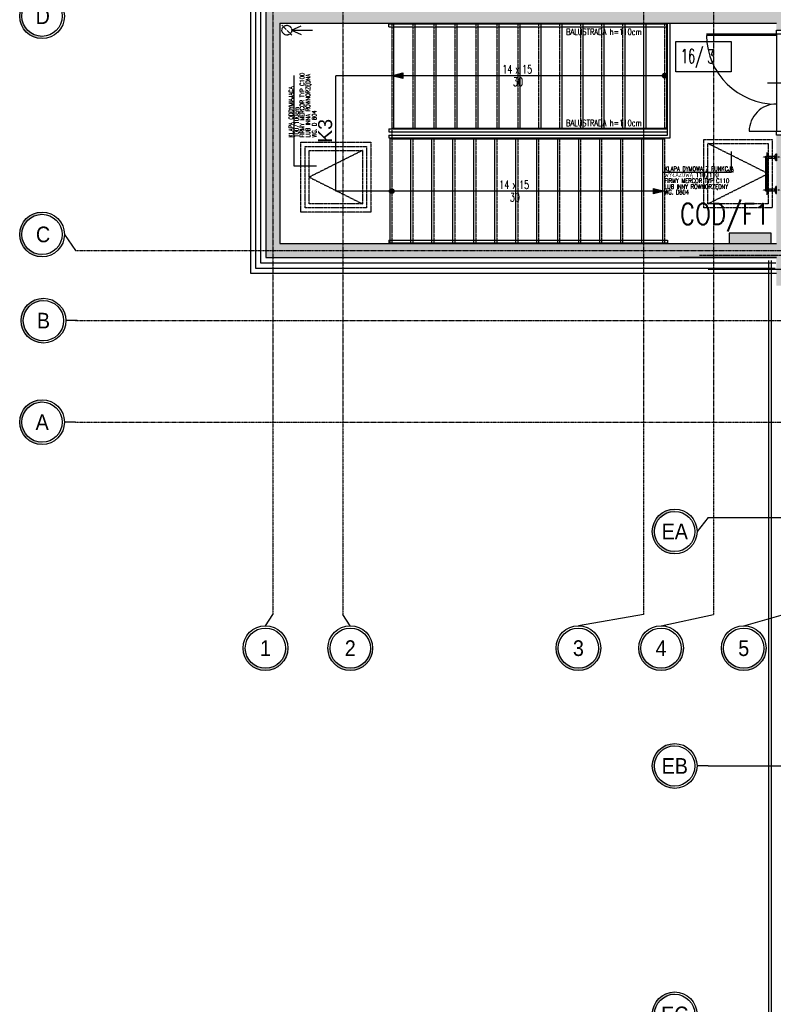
# Model space of a CAD drawing. Extents: x -7228 to 74941, y -112898 to 85621.
# Tile 88 of 256: x 50446 to 51523, y -57621 to -56214. Entities that reach past the tile are written whole.
import ezdxf
from ezdxf.enums import TextEntityAlignment as Align

# ---------------------------------------------------------------- set-up
doc = ezdxf.new("R2010")
doc.units = 0
for name, pattern in [('CENTER', [2, 1.25, -0.25, 0.25, -0.25]), ('DASHDOT', [1, 0.5, -0.25, 0, -0.25]), ('DASHED', [0.75, 0.5, -0.25]), ('DASHED2', [0.375, 0.25, -0.125])]:
    doc.linetypes.add(name, pattern=pattern)
doc.layers.get('0').update_dxf_attribs({"color": 101, "linetype": 'CONTINUOUS'})
for name, color, linetype in [('Det-metal', 141, 'CONTINUOUS'), ('Drz---drzwi', 5, 'CONTINUOUS'), ('E50', 3, 'CONTINUOUS'), ('Ele-balustrada', 8, 'CONTINUOUS'), ('Ins-went', 141, 'CONTINUOUS'), ('Ins-wod', 4, 'CONTINUOUS'), ('Opis-pom', 6, 'CONTINUOUS'), ('Opis-spadki', 61, 'CONTINUOUS'), ('Opis_pom_ramka', 6, 'CONTINUOUS'), ('Os-osie', 14, 'CENTER'), ('Os-osie glowne', 1, 'CENTER'), ('Os-osie-opis', 16, 'CONTINUOUS'), ('Pos-widok', 121, 'CONTINUOUS'), ('Sc-beton', 7, 'CONTINUOUS'), ('Sc-beton-hatch', 86, 'CONTINUOUS'), ('Sc-izolacja term-styropian', 151, 'STYROPIAN-KA'), ('Sc-kamien', 31, 'CONTINUOUS'), ('Sc-systemowe', 150, 'CONTINUOUS'), ('Sch-opis', 51, 'CONTINUOUS'), ('Sch-widok', 12, 'CONTINUOUS'), ('Sch-widok-nad', 12, 'DASHED2'), ('W-idok nad', 5, 'DASHED2')]:
    doc.layers.add(name, color=color, linetype=linetype)
doc.styles.add('dwg_opis duży', font='ARIAL.TTF', dxfattribs={"width": 0.9})
doc.styles.add('KA wymiar', font='romans.shx', dxfattribs={"width": 0.6})
doc.styles.add('ROMANS', font='romans', dxfattribs={"width": 0.85})
doc.styles.add('TYTUL2', font='ARIAL.TTF')
doc.linetypes.add('BATTING', pattern='A,0.0001,-0.1,[134,ltypeshp.shx,S=0.1,R=0,X=-0.1,Y=0],-0.2,[134,ltypeshp.shx,S=0.1,R=180,X=0.1,Y=0],-0.1', length=0.4001)
doc.linetypes.add('STYROPIAN-KA', pattern='A,0.0001,-0.1,[135,ltypeshp.shx,S=0.1,R=0,X=-0.1,Y=0],0,[135,ltypeshp.shx,S=0.1,R=180,X=0.1,Y=0],-0.1', length=0.2001)

# ---------------------------------------------------------------- blocks, each defined once
blk = doc.blocks.new('ozn_schody-kółko_d14')
at = {"ltscale": 25}
h = blk.add_hatch(color=256, dxfattribs=at)
edge = h.paths.add_edge_path()
edge.add_arc((0, 0), 3.33, 0, 360)
at = {"ltscale": 7}
blk.add_circle((0, 0), 3.33, dxfattribs=at)
blk = doc.blocks.new('ozn_schody-strzałka8x16')
at = {"ltscale": 25}
blk.add_hatch(color=256, dxfattribs=at).paths.add_polyline_path([(0, 0), (-4, -16), (4, -16)])
blk.add_lwpolyline([(0, 0), (-4, -16), (4, -16)], close=True, dxfattribs=at)
blk = doc.blocks.new('ozn_opis-schodów1-rzut')
at = {"style": 'ROMANS', "width": 0.7}
blk.add_text('x', height=12, dxfattribs=at).set_placement((-3.3, 3))
at = {"ltscale": 25, "style": 'ROMANS', "width": 0.7}
blk.add_attdef('Ilość', text='', height=12, dxfattribs=at).set_placement((-7.7, 3), align=Align.RIGHT)
blk.add_attdef('Wysokość', (6.2, 3), '', height=12, dxfattribs=at)
blk.add_attdef('Długość', text='', height=12, dxfattribs=at).set_placement((0.4, -15), align=Align.CENTER)
blk = doc.blocks.new('_SDHGG')
at = {"ltscale": 7}
for p, q in [((13, -75), (-44, -75)), ((0, -142.5), (100, -142.5)), ((0, -144.5), (100, -144.5))]:
    blk.add_line(p, q, dxfattribs=at)
for points in [[(-10, -5.5), (-10, 0), (0, 0), (0, -5.5)], [(-10, -150), (-10, -144.5), (0, -144.5), (0, -150)]]:
    blk.add_lwpolyline(points, close=True, dxfattribs=at)
for points in [[(0, -144.5), (0, -5.5)], [(39, -5.5), (0, -5.5)]]:
    blk.add_lwpolyline(points, dxfattribs=at)
blk.add_arc((0, -5.5), 39, 270, 0)
blk.add_arc((1, -143.5), 99, 0.5787, 90.5787, dxfattribs=at)
blk = doc.blocks.new('_opis_osi')
blk.add_hatch(color=256).paths.add_polyline_path([(32, -32), (28.8, -32, -1), (-28.8, -32), (-32, -32, 1)])
for radius in [32, 28.8]:
    blk.add_circle((0, -32), radius)
at = {"style": 'dwg_opis duży', "width": 0.9}
blk.add_attdef('AXNAMEV', text='', height=22.4, rotation=90, dxfattribs=at).set_placement((0, -32), align=Align.MIDDLE_CENTER)
blk = doc.blocks.new('_opis_osi_liczbowy')
blk.add_hatch(color=256).paths.add_polyline_path([(32, 32), (32, 28.8, -1), (32, -28.8), (32, -32, 1)])
for radius in [32, 28.8]:
    blk.add_circle((32, 0), radius)
at = {"style": 'dwg_opis duży', "width": 0.9}
blk.add_attdef('AXNAMEH', text='', height=22.4, rotation=90, dxfattribs=at).set_placement((32, 0), align=Align.MIDDLE_CENTER)
blk = doc.blocks.new('_SKGJFKGJFGKHGJ')
blk.add_line((-13.5, -53.9), (-13.5, 6.9))
at = {"linetype": 'DASHDOT', "ltscale": 5, "flags": 128}
for points in [[(9.4, 0), (-20.4, 0)], [(9.4, -47), (-20.4, -47)]]:
    blk.add_lwpolyline(points, dxfattribs=at)
at = {"flags": 128}
for points in [[(-1.9, -48.5), (-15, -48.5), (-15, 1.5), (-1.9, 1.5)], [(-1.9, -45.5), (-12, -45.5), (-12, -1.5), (-1.9, -1.5)]]:
    blk.add_lwpolyline(points, dxfattribs=at)
for points in [[(0, 5), (0, -5), (-1, -5, -0.199443), (-1, 5)], [(0, -52), (0, -42), (-1, -42, 0.199443), (-1, -52)]]:
    blk.add_lwpolyline(points, format="xyb", close=True, dxfattribs=at)
at = {"linetype": 'DASHED', "ltscale": 0.1, "flags": 128}
for points in [[(-1.9, 1.5), (0, 1.5)], [(-1.9, -1.5), (0, -1.5)], [(0, -45.5), (-1.9, -45.5)], [(0, -48.5), (-1.9, -48.5)]]:
    blk.add_lwpolyline(points, dxfattribs=at)
blk = doc.blocks.new('_STRZAŁKA_WENT')
for q in [(-6, -14), (0, -30.2), (6, -14)]:
    blk.add_line((0, 0), q)
blk = doc.blocks.new('_opis_pom_metka')
at = {"layer": 'Opis_pom_ramka'}
blk.add_lwpolyline([(-33.1, 0), (32.9, 0), (32.9, -36), (-33.1, -36)], close=True, dxfattribs=at)
at = {"style": 'KA wymiar', "width": 0.6}
blk.add_attdef('KO/', text='', height=16.8, dxfattribs=at).set_placement((3.5, -25.9), align=Align.RIGHT)
blk.add_attdef('NR', (3.8, -26.2), '', height=16.8, dxfattribs=at)

msp = doc.modelspace()

# ---------------------------------------------------------------- hatches: boundary and pattern name
at = {"layer": 'E50'}
msp.add_hatch(color=256, dxfattribs=at).paths.add_polyline_path([(51459.989, -56518.711), (51459.989, -56533.711), (51519.989, -56533.711), (51519.989, -56518.711)])
at = {"layer": 'Sc-beton-hatch'}
h = msp.add_hatch(dxfattribs=at)
h.set_pattern_fill('ANSI33', color=256, style=0)
h.paths.add_polyline_path([(51487.547, -51608.711), (51427.547, -51608.711), (51427.547, -51668.711), (51447.547, -51668.711), (51447.547, -51628.711), (51487.547, -51628.711)])
h.paths.add_polyline_path([(51822.547, -51608.711), (51722.547, -51608.711), (51722.547, -51628.711), (51762.547, -51628.711), (51762.547, -52190.711), (51782.547, -52190.711), (51782.547, -52038.711), (52169.547, -52038.711), (52169.547, -52018.711), (51782.547, -52018.711), (51782.547, -51628.711), (51822.547, -51628.711)])
h.paths.add_polyline_path([(51447.547, -51939.711), (51427.547, -51939.711), (51427.547, -52039.711), (51447.547, -52039.711)])
h.paths.add_polyline_path([(52347.547, -51608.711), (52268.547, -51608.711), (52268.547, -51628.711), (52347.547, -51628.711)])
h.paths.add_polyline_path([(52787.547, -51608.711), (52687.547, -51608.711), (52687.547, -51628.711), (52727.547, -51628.711), (52727.547, -51827.711), (52747.547, -51827.711), (52747.547, -51628.711), (52787.547, -51628.711)])
h.paths.add_polyline_path([(52807.547, -52018.711), (52747.547, -52018.711), (52747.547, -51927.711), (52727.547, -51927.711), (52727.547, -52018.711), (52599.485, -52018.711), (52599.485, -52038.711), (52807.547, -52038.711)])
h.paths.add_polyline_path([(52499.485, -52018.711), (52269.547, -52018.711), (52269.547, -52038.711), (52499.485, -52038.711)])
h.paths.add_polyline_path([(52747.547, -52350.711), (52712.547, -52350.711), (52712.547, -52385.711), (52747.547, -52385.711)])
h.paths.add_polyline_path([(53417.547, -51508.711), (53397.547, -51508.711), (53397.547, -51608.711), (53347.547, -51608.711), (53347.547, -51628.711), (53397.547, -51628.711), (53397.547, -52018.711), (52907.547, -52018.711), (52907.547, -52038.711), (53397.547, -52038.711), (53397.547, -52438.711), (53417.547, -52438.711)])
h.paths.add_polyline_path([(53439.547, -51508.711), (53419.547, -51508.711), (53419.547, -52278.711), (53439.547, -52278.711)])
h.paths.add_polyline_path([(53417.547, -52708.711), (53397.547, -52708.711), (53397.547, -52778.711), (53417.547, -52778.711)])
h.paths.add_polyline_path([(53417.547, -52858.711), (53397.547, -52858.711), (53397.547, -53008.711), (52967.547, -53008.711), (52967.547, -53028.711), (53397.547, -53028.711), (53397.547, -53068.711), (53417.547, -53068.711)])
h.paths.add_polyline_path([(53417.547, -53168.711), (53397.547, -53168.711), (53397.547, -53208.711), (53417.547, -53208.711)])
h.paths.add_polyline_path([(53417.547, -53308.711), (53397.547, -53308.711), (53397.547, -53573.711), (53417.547, -53573.711)])
h.paths.add_polyline_path([(52747.547, -53008.711), (52727.547, -53008.711), (52727.547, -53028.711), (52727.547, -53323.711), (52707.547, -53323.711), (52707.547, -53343.711), (52747.547, -53343.711)])
h.paths.add_polyline_path([(52727.547, -53008.711), (52707.547, -53008.711), (52707.547, -53028.711), (52727.547, -53028.711)], flags=16)
h.paths.add_polyline_path([(52573.547, -53323.711), (52520.547, -53323.711), (52520.547, -53028.711), (52505.547, -53028.711), (52505.547, -53323.711), (52485.547, -53323.711), (52485.547, -53343.711), (52573.547, -53343.711)])
h.paths.add_polyline_path([(52573.547, -53008.711), (52485.547, -53008.711), (52485.547, -53028.711), (52573.547, -53028.711)])
h.paths.add_polyline_path([(52351.547, -53008.711), (52298.547, -53008.711), (52298.547, -53028.711), (52351.547, -53028.711)], flags=17)
h.paths.add_polyline_path([(52298.547, -53008.711), (51987.547, -53008.711), (51987.547, -52350.711), (51900.047, -52350.711), (51900.047, -52370.711), (51967.547, -52370.711), (51967.547, -53008.711), (51447.547, -53008.711), (51447.547, -52968.711), (51427.547, -52968.711), (51427.547, -53068.711), (51447.547, -53068.711), (51447.547, -53028.711), (51967.547, -53028.711), (51967.547, -53538.711), (51987.547, -53538.711), (51987.547, -53028.711), (52278.547, -53028.711), (52278.547, -53343.711), (52298.547, -53343.711), (52351.547, -53343.711), (52351.547, -53323.711), (52298.547, -53323.711)])
h.paths.add_polyline_path([(51800.047, -52350.711), (51782.547, -52350.711), (51782.547, -52345.711), (51762.547, -52345.711), (51762.547, -52350.711), (51447.547, -52350.711), (51447.547, -52330.711), (51427.547, -52330.711), (51427.547, -52568.711), (51447.547, -52568.711), (51447.547, -52370.711), (51800.047, -52370.711)])
h.paths.add_polyline_path([(51447.547, -52718.711), (51427.547, -52718.711), (51427.547, -52818.711), (51447.547, -52818.711)])
h.paths.add_polyline_path([(51447.547, -53218.711), (51427.547, -53218.711), (51427.547, -53415.711), (51447.547, -53415.711)], flags=17)
h.paths.add_polyline_path([(51447.547, -53505.711), (51427.547, -53505.711), (51427.547, -53548.711), (51447.547, -53548.711)])
h.paths.add_polyline_path([(52024.547, -53758.711), (51447.547, -53758.711), (51447.547, -53698.711), (51427.547, -53698.711), (51427.547, -53778.711), (52024.547, -53778.711)])
h.paths.add_polyline_path([(52787.547, -53758.711), (52174.547, -53758.711), (52174.547, -53778.711), (52727.547, -53778.711), (52727.547, -54010.711), (52747.547, -54010.711), (52747.547, -53778.711), (52787.547, -53778.711)])
h.paths.add_polyline_path([(53025.547, -53758.711), (52922.547, -53758.711), (52922.547, -53778.711), (53025.547, -53778.711)])
h.paths.add_polyline_path([(53244.547, -53758.711), (53150.547, -53758.711), (53150.547, -53778.711), (53244.547, -53778.711)])
h.paths.add_polyline_path([(53417.547, -53723.711), (53397.547, -53723.711), (53397.547, -53758.711), (53349.547, -53758.711), (53349.547, -53778.711), (53397.547, -53778.711), (53397.547, -54383.711), (53417.547, -54383.711)])
h.paths.add_polyline_path([(52747.547, -54110.711), (52727.547, -54110.711), (52727.547, -54305.711), (52747.547, -54305.711)])
h.paths.add_polyline_path([(52747.547, -54405.711), (52727.547, -54405.711), (52727.547, -54508.711), (52314.153, -54508.711, -0.15510336), (52317.392, -54518.903, -0.14834739), (52314.417, -54528.711), (52727.547, -54528.711), (52727.547, -54588.711), (52747.547, -54588.711)])
h.paths.add_polyline_path([(52314.153, -54508.711), (52312.287, -54508.711), (52312.287, -54528.711), (52314.417, -54528.711, 0.14834739), (52317.392, -54518.903, 0.15510336)])
h.paths.add_polyline_path([(52287.287, -54508.711), (52285.327, -54508.711, 0.15510336), (52282.087, -54518.903, 0.14834739), (52285.062, -54528.711), (52287.287, -54528.711)])
h.paths.add_polyline_path([(52285.327, -54508.711), (52218.547, -54508.711), (52218.547, -54528.711), (52285.062, -54528.711, -0.14834739), (52282.087, -54518.903, -0.15510336)])
h.paths.add_polyline_path([(51997.547, -54508.711), (51987.547, -54508.711), (51947.547, -54508.711), (51947.547, -54533.711), (51987.547, -54533.711), (51997.547, -54533.711)])
h.paths.add_polyline_path([(51507.547, -54508.711), (51427.547, -54508.711), (51427.547, -54528.711), (51507.547, -54528.711)])
h.paths.add_polyline_path([(51547.547, -55013.711), (51527.547, -55013.711), (51527.547, -55046.711), (51547.547, -55046.711)])
h.paths.add_polyline_path([(52790.547, -55158.711), (52747.547, -55158.711), (52747.547, -55068.711), (52727.547, -55068.711), (52727.547, -55158.711), (51547.547, -55158.711), (51547.547, -55143.711), (51527.547, -55143.711), (51527.547, -55158.711), (51287.547, -55158.711), (51287.547, -55183.711), (52790.547, -55183.711)])
h.paths.add_polyline_path([(51237.547, -55158.711), (51187.547, -55158.711), (51187.547, -55183.711), (51237.547, -55183.711)])
h.paths.add_polyline_path([(51137.547, -55158.711), (51087.547, -55158.711), (51087.547, -55183.711), (51137.547, -55183.711)])
h.paths.add_polyline_path([(51037.547, -55158.711), (50987.547, -55158.711), (50987.547, -55183.711), (51037.547, -55183.711)])
h.paths.add_polyline_path([(50937.547, -55158.711), (50897.547, -55158.711), (50897.547, -56065.711), (50997.547, -56065.711), (50997.547, -56080.711), (51017.547, -56080.711), (51017.547, -56045.711), (50917.547, -56045.711), (50917.547, -55183.711), (50937.547, -55183.711)])
h.paths.add_polyline_path([(51602.547, -56198.711), (51017.547, -56198.711), (51017.547, -56180.711), (50997.547, -56180.711), (50997.547, -56198.711), (50797.547, -56198.711), (50797.547, -56553.711), (51527.547, -56553.711), (51527.547, -56593.711), (51547.547, -56593.711), (51547.547, -56553.711), (51599.547, -56553.711), (51599.547, -56533.711), (51547.547, -56533.711), (51547.547, -56378.711), (51527.547, -56378.711), (51527.547, -56533.711), (50817.547, -56533.711), (50817.547, -56218.711), (51527.547, -56218.711), (51527.547, -56228.711), (51547.547, -56228.711), (51547.547, -56218.711), (51602.547, -56218.711)])
h.paths.add_polyline_path([(52327.547, -56533.711), (51827.547, -56533.711), (51827.547, -56445.711), (51807.547, -56445.711), (51807.547, -56533.711), (51754.547, -56533.711), (51754.547, -56553.711), (51807.547, -56553.711), (51807.547, -56593.711), (51827.547, -56593.711), (51827.547, -56553.711), (52327.547, -56553.711)])
h.paths.add_polyline_path([(52507.547, -56198.711), (51752.547, -56198.711), (51752.547, -56218.711), (52507.547, -56218.711)])
h.paths.add_polyline_path([(52794.547, -56533.711), (52747.547, -56533.711), (52747.547, -56419.211), (52727.547, -56419.211), (52727.547, -56533.711), (52607.547, -56533.711), (52607.547, -56553.711), (52794.547, -56553.711)])
h.paths.add_polyline_path([(52819.547, -56528.711), (52794.547, -56528.711), (52794.547, -56553.711), (52819.547, -56553.711)])
h.paths.add_polyline_path([(52747.547, -55693.711), (52727.547, -55693.711), (52727.547, -56289.211), (52747.547, -56289.211)])
h.paths.add_polyline_path([(52970.047, -56528.711), (52945.047, -56528.711), (52945.047, -56553.711), (52970.047, -56553.711)])
h.paths.add_polyline_path([(53120.047, -56528.711), (53095.047, -56528.711), (53095.047, -56553.711), (53120.047, -56553.711)])
h.paths.add_polyline_path([(53270.047, -56528.711), (53245.047, -56528.711), (53245.047, -56553.711), (53270.047, -56553.711)])
h.paths.add_polyline_path([(53382.547, -56533.711), (53337.547, -56533.711), (53337.547, -56553.711), (53382.547, -56553.711)])
h.paths.add_polyline_path([(53417.547, -56518.711), (53382.547, -56518.711), (53382.547, -56553.711), (53417.547, -56553.711)])
h.paths.add_polyline_path([(53417.547, -56456.711), (53397.547, -56456.711), (53397.547, -56518.711), (53417.547, -56518.711)])
h.paths.add_polyline_path([(53417.547, -56381.211), (53392.547, -56381.211), (53392.547, -56406.211), (53417.547, -56406.211)])
h.paths.add_polyline_path([(53417.547, -56231.211), (53392.547, -56231.211), (53392.547, -56256.211), (53417.547, -56256.211)])
h.paths.add_polyline_path([(53417.547, -56081.211), (53392.547, -56081.211), (53392.547, -56106.211), (53417.547, -56106.211)])
h.paths.add_polyline_path([(53417.547, -55931.211), (53392.547, -55931.211), (53392.547, -55956.211), (53417.547, -55956.211)])
h.paths.add_polyline_path([(53417.547, -55806.211), (53397.547, -55806.211), (53397.547, -55826.211), (53417.547, -55826.211)])
h.paths.add_polyline_path([(53417.547, -55781.211), (53392.547, -55781.211), (53392.547, -55806.211), (53417.547, -55806.211)])
h.paths.add_polyline_path([(53417.547, -55598.711), (53397.547, -55598.711), (53397.547, -55781.211), (53417.547, -55781.211)])
h.paths.add_polyline_path([(53417.547, -55398.711), (53382.547, -55398.711), (53382.547, -55363.711), (53362.547, -55363.711), (53362.547, -55418.711), (53397.547, -55418.711), (53397.547, -55448.711), (53417.547, -55448.711)])
h.paths.add_polyline_path([(53382.547, -55103.211), (53362.547, -55103.211), (53362.547, -55158.711), (52925.547, -55158.711), (52925.547, -55183.711), (53362.547, -55183.711), (53362.547, -55213.711), (53382.547, -55213.711), (53382.547, -55183.711)])
h.paths.add_polyline_path([(52747.547, -54693.711), (52727.547, -54693.711), (52727.547, -54918.711), (52747.547, -54918.711)])
h.paths.add_polyline_path([(53382.547, -54696.711), (53417.547, -54696.711), (53417.547, -54653.711), (53397.547, -54653.711), (53397.547, -54676.711), (53362.547, -54676.711), (53362.547, -54983.211), (53382.547, -54983.211)])
h.paths.add_polyline_path([(53417.547, -54483.711), (53397.547, -54483.711), (53397.547, -54553.711), (53417.547, -54553.711)])

# ---------------------------------------------------------------- linework, layer by layer
at = {"layer": 'Det-metal', "linetype": 'DASHED', "ltscale": 0.5}
msp.add_lwpolyline([(51417.547, -56550.009), (51963.547, -56550.009)], dxfattribs=at)
at = {"layer": 'E50'}
msp.add_lwpolyline([(51519.989, -56518.711), (51459.989, -56518.711), (51459.989, -56533.711), (51519.989, -56533.711)], close=True, dxfattribs=at)
at = {"layer": 'Ele-balustrada'}
for points in [[(51371.547, -56378.711), (51371.547, -56218.711)], [(51375.547, -56382.711), (51375.547, -56218.711)], [(50973.547, -56219.711), (51371.547, -56219.711)], [(50973.547, -56223.711), (50973.547, -56219.711)], [(50973.547, -56223.711), (51371.547, -56223.711)], [(50973.547, -56369.711), (50973.547, -56373.711)], [(50973.547, -56369.711), (51371.547, -56369.711)], [(50973.547, -56373.711), (51371.547, -56373.711)], [(50973.547, -56378.711), (50973.547, -56382.711)], [(50973.547, -56378.711), (51371.547, -56378.711)], [(50973.547, -56382.711), (51375.547, -56382.711)], [(50973.547, -56528.711), (51371.547, -56528.711)], [(50973.547, -56528.711), (50973.547, -56532.711)], [(51371.547, -56528.711), (51371.547, -56532.711)], [(50973.547, -56532.711), (51371.547, -56532.711)]]:
    msp.add_lwpolyline(points, dxfattribs=at)
at = {"layer": 'Ins-went', "linetype": 'DASHED'}
msp.add_line((50834.619, -56235.782), (50820.476, -56221.64), dxfattribs=at)
msp.add_circle((50827.547, -56228.711), 7, dxfattribs=at)
at = {"layer": 'Ins-wod'}
msp.add_lwpolyline([(51516.547, -62305.509), (51516.547, -56566.526)], dxfattribs=at)
at = {"layer": 'Opis-spadki'}
for points in [[(51367.547, -56293.711), (50897.547, -56293.711)], [(50897.547, -56458.711), (50897.547, -56293.711)], [(51367.547, -56458.711), (50897.547, -56458.711)]]:
    msp.add_lwpolyline(points, dxfattribs=at)
at = {"layer": 'Os-osie', "ltscale": 0.5}
for p, q in [((51429.982, -56570.009), (51925.113, -56570.009)), ((51429.982, -56925.009), (51925.113, -56925.009)), ((51429.982, -57280.009), (51925.113, -57280.009))]:
    msp.add_line(p, q, dxfattribs=at)
at = {"layer": 'Os-osie glowne'}
for points in [[(50807.547, -51086.711), (50807.547, -57063.711)], [(50907.547, -51086.711), (50907.547, -57063.711)], [(51337.547, -51086.711), (51337.547, -57063.711)], [(51437.547, -51086.711), (51437.547, -57063.711)], [(50525.547, -56543.711), (62792.547, -56543.711)], [(50525.547, -56643.711), (62792.547, -56643.711)], [(50525.547, -56788.711), (62792.547, -56788.711)]]:
    msp.add_lwpolyline(points, dxfattribs=at)
at = {"layer": 'Os-osie-opis'}
for points in [[(50509.547, -56520.551), (50525.547, -56543.711)], [(50527.547, -56643.711), (50511.547, -56643.711)], [(50525.547, -56788.711), (50509.547, -56788.711)], [(51429.982, -56925.009), (51413.982, -56945.009)], [(50796.887, -57079.711), (50807.547, -57063.711)], [(50918.208, -57079.711), (50907.547, -57063.711)], [(51337.547, -57063.711), (51244.352, -57079.711)], [(51362.547, -57079.711), (51437.547, -57063.711)], [(51480.743, -57079.711), (51537.547, -57063.711)], [(51429.982, -57280.009), (51413.982, -57280.009)]]:
    msp.add_lwpolyline(points, dxfattribs=at)
at = {"layer": 'Pos-widok'}
for points in [[(50980.547, -56368.711), (50980.547, -56218.711)], [(51010.547, -56218.711), (51010.547, -56368.711)], [(51040.547, -56218.711), (51040.547, -56368.711)], [(51070.547, -56218.711), (51070.547, -56368.711)], [(51100.547, -56218.711), (51100.547, -56368.711)], [(51130.547, -56218.711), (51130.547, -56368.711)], [(51160.547, -56218.711), (51160.547, -56368.711)], [(51190.547, -56218.711), (51190.547, -56368.711)], [(51220.547, -56218.711), (51220.547, -56368.711)], [(51250.547, -56218.711), (51250.547, -56368.711)], [(51280.547, -56218.711), (51280.547, -56368.711)], [(51310.547, -56218.711), (51310.547, -56368.711)], [(51340.547, -56218.711), (51340.547, -56368.711)], [(51370.547, -56218.711), (51370.547, -56368.711)], [(51370.547, -56368.711), (51367.547, -56368.711)], [(50974.547, -56383.711), (50974.547, -56533.711)], [(50977.547, -56383.711), (50974.547, -56383.711)], [(51004.547, -56383.711), (51004.547, -56533.711)], [(51034.547, -56383.711), (51034.547, -56533.711)], [(51064.547, -56383.711), (51064.547, -56533.711)], [(51094.547, -56383.711), (51094.547, -56533.711)], [(51124.547, -56383.711), (51124.547, -56533.711)], [(51154.547, -56383.711), (51154.547, -56533.711)], [(51184.547, -56383.711), (51184.547, -56533.711)], [(51214.547, -56383.711), (51214.547, -56533.711)], [(51244.547, -56383.711), (51244.547, -56533.711)], [(51274.547, -56383.711), (51274.547, -56533.711)], [(51304.547, -56383.711), (51304.547, -56533.711)], [(51334.547, -56383.711), (51334.547, -56533.711)], [(51364.547, -56383.711), (51364.547, -56533.711)]]:
    msp.add_lwpolyline(points, dxfattribs=at)
at = {"layer": 'Sc-beton'}
for points in [[(50797.547, -56198.711), (50797.547, -56553.711)], [(50817.547, -56218.711), (51527.547, -56218.711)], [(50817.547, -56218.711), (50817.547, -56533.711)], [(50817.547, -56533.711), (51527.547, -56533.711)], [(50797.547, -56553.711), (51527.547, -56553.711)], [(51527.547, -56553.711), (51389.623, -56553.711)]]:
    msp.add_lwpolyline(points, dxfattribs=at)
at = {"layer": 'Sc-izolacja term-styropian', "linetype": 'ByBlock'}
for points in [[(50782.547, -56183.711), (50782.547, -56568.711)], [(50782.547, -56568.711), (51525.547, -56568.711)]]:
    msp.add_lwpolyline(points, dxfattribs=at)
at = {"layer": 'Sc-izolacja term-styropian', "linetype": 'BATTING', "ltscale": 0.35}
for points in [[(50790.047, -56191.211), (50790.047, -56561.211)], [(50790.047, -56561.211), (51526.547, -56561.211)]]:
    msp.add_lwpolyline(points, dxfattribs=at)
at = {"layer": 'Sc-kamien'}
for points in [[(50775.547, -56176.711), (50775.547, -56575.711)], [(50775.547, -56575.711), (51527.547, -56575.711)]]:
    msp.add_lwpolyline(points, dxfattribs=at)
at = {"layer": 'Sc-systemowe'}
for points in [[(51516.547, -59433.509), (51516.547, -56558.009)], [(51520.547, -59433.509), (51520.547, -56558.009)]]:
    msp.add_lwpolyline(points, dxfattribs=at)
at = {"layer": 'Sch-opis'}
for points in [[(50837.538, -56293.486), (50837.538, -56422.503), (50869.796, -56422.503)], [(51365.633, -56431.4), (51463.209, -56431.4), (51463.209, -56402.159)]]:
    msp.add_lwpolyline(points, dxfattribs=at)
at = {"layer": 'Sch-widok'}
for points in [[(51187.547, -56273.83), (51187.547, -56274.863)], [(50977.547, -56368.711), (51367.547, -56368.711)], [(50977.547, -56383.711), (51367.547, -56383.711)]]:
    msp.add_lwpolyline(points, dxfattribs=at)
at = {"layer": 'Sch-widok-nad'}
for points in [[(50977.547, -56218.711), (50977.547, -56533.711)], [(51007.547, -56218.711), (51007.547, -56368.711)], [(51037.547, -56218.711), (51037.547, -56368.711)], [(51067.547, -56218.711), (51067.547, -56368.711)], [(51097.547, -56218.711), (51097.547, -56368.711)], [(51127.547, -56218.711), (51127.547, -56368.711)], [(51157.547, -56218.711), (51157.547, -56368.711)], [(51187.547, -56218.711), (51187.547, -56368.711)], [(51217.547, -56218.711), (51217.547, -56368.711)], [(51247.547, -56218.711), (51247.547, -56368.711)], [(51277.547, -56218.711), (51277.547, -56368.711)], [(51307.547, -56218.711), (51307.547, -56368.711)], [(51337.547, -56218.711), (51337.547, -56368.711)], [(51367.547, -56218.711), (51367.547, -56368.711)], [(51007.547, -56383.711), (51007.547, -56533.711)], [(51037.547, -56383.711), (51037.547, -56533.711)], [(51067.547, -56383.711), (51067.547, -56533.711)], [(51097.547, -56383.711), (51097.547, -56533.711)], [(51127.547, -56383.711), (51127.547, -56533.711)], [(51157.547, -56383.711), (51157.547, -56533.711)], [(51187.547, -56383.711), (51187.547, -56533.711)], [(51217.547, -56383.711), (51217.547, -56533.711)], [(51247.547, -56383.711), (51247.547, -56533.711)], [(51277.547, -56383.711), (51277.547, -56533.711)], [(51307.547, -56383.711), (51307.547, -56533.711)], [(51337.547, -56383.711), (51337.547, -56533.711)], [(51367.547, -56383.711), (51367.547, -56533.711)]]:
    msp.add_lwpolyline(points, dxfattribs=at)
at = {"layer": 'W-idok nad'}
for points in [[(51423.547, -56482.711), (51423.547, -56384.711), (51521.547, -56384.711), (51521.547, -56482.711)], [(50847.547, -56388.711), (50947.547, -56388.711), (50947.547, -56488.711), (50847.547, -56488.711)], [(50853.547, -56394.711), (50941.547, -56394.711), (50941.547, -56482.711), (50853.547, -56482.711)], [(50859.547, -56400.711), (50935.547, -56400.711), (50935.547, -56476.711), (50859.547, -56476.711)], [(51429.547, -56476.711), (51429.547, -56390.711), (51515.547, -56390.711), (51515.547, -56476.711)]]:
    msp.add_lwpolyline(points, close=True, dxfattribs=at)
for points in [[(50935.547, -56400.711), (50859.547, -56438.711), (50935.547, -56476.711)], [(51429.547, -56476.711), (51515.547, -56433.711), (51429.547, -56390.711)]]:
    msp.add_lwpolyline(points, dxfattribs=at)

# ---------------------------------------------------------------- block references
at = {"layer": 'Drz---drzwi', "rotation": 180}
msp.add_blockref('_SDHGG', (51527.547, -56378.711), dxfattribs=at)
at = {"layer": 'Ele-balustrada'}
msp.add_blockref('_SKGJFKGJFGKHGJ', (51527.547, -56410.211), dxfattribs=at)
at = {"layer": 'Ins-went', "rotation": 90}
msp.add_blockref('_STRZAŁKA_WENT', (50834.135, -56228.711), dxfattribs=at)
at = {"layer": 'Opis-pom'}
ref = msp.add_blockref('_opis_pom_metka', (51423.169, -56244.869), dxfattribs=dict(at, xscale=1.2, yscale=1.2, zscale=1.2))
ref.add_attrib('KO/', '16/', dxfattribs={"layer": '0', "height": 20.16, "style": 'KA wymiar', "width": 0.6}).set_placement((51422.79, -56275.91), align=Align.RIGHT)
ref.add_attrib('NR', '3', (51428.876, -56276.266), dxfattribs={"layer": '0', "height": 20.16, "style": 'KA wymiar', "width": 0.6})
at = {"layer": 'Os-osie-opis'}
ref = msp.add_blockref('_opis_osi', (50509.547, -56208.711), dxfattribs=dict(at, rotation=270))
ref.add_attrib('AXNAMEV', 'D', dxfattribs={"layer": '0', "height": 22.4, "style": 'dwg_opis duży', "width": 0.9}).set_placement((50478.538, -56208.711), align=Align.MIDDLE_CENTER)
ref = msp.add_blockref('_opis_osi', (50509.547, -56520.551), dxfattribs=dict(at, rotation=270))
ref.add_attrib('AXNAMEV', 'C', dxfattribs={"layer": '0', "height": 22.4, "style": 'dwg_opis duży', "width": 0.9}).set_placement((50478.978, -56520.551), align=Align.MIDDLE_CENTER)
at = {"layer": 'Os-osie-opis', "rotation": 270}
for name, p, values in [('_opis_osi', (50511.547, -56643.711), {'AXNAMEV': 'B'}), ('_opis_osi_liczbowy', (50796.887, -57079.711), {'AXNAMEH': '1'}), ('_opis_osi_liczbowy', (50918.208, -57079.711), {'AXNAMEH': '2'}), ('_opis_osi_liczbowy', (51244.352, -57079.711), {'AXNAMEH': '3'}), ('_opis_osi_liczbowy', (51362.547, -57079.711), {'AXNAMEH': '4'}), ('_opis_osi_liczbowy', (51480.743, -57079.711), {'AXNAMEH': '5'})]:
    msp.add_blockref(name, p, dxfattribs=at).add_auto_attribs(values)
at = {"layer": 'Os-osie-opis'}
ref = msp.add_blockref('_opis_osi', (50509.547, -56788.711), dxfattribs=dict(at, rotation=270))
ref.add_attrib('AXNAMEV', 'A', dxfattribs={"layer": '0', "height": 22.4, "style": 'dwg_opis duży', "width": 0.9}).set_placement((50477.712, -56788.711), align=Align.MIDDLE_CENTER)
ref = msp.add_blockref('_opis_osi', (51413.982, -56945.009), dxfattribs=dict(at, rotation=270))
ref.add_attrib('AXNAMEV', 'EA', dxfattribs={"layer": '0', "height": 22.4, "style": 'dwg_opis duży', "width": 0.9}).set_placement((51382.147, -56945.009), align=Align.MIDDLE_CENTER)
ref = msp.add_blockref('_opis_osi', (51413.982, -57280.009), dxfattribs=dict(at, rotation=270))
ref.add_attrib('AXNAMEV', 'EB', dxfattribs={"layer": '0', "height": 22.4, "style": 'dwg_opis duży', "width": 0.9}).set_placement((51382.147, -57280.009), align=Align.MIDDLE_CENTER)
ref = msp.add_blockref('_opis_osi', (51413.982, -57635.009), dxfattribs=dict(at, rotation=270))
ref.add_attrib('AXNAMEV', 'EC', dxfattribs={"layer": '0', "height": 22.4, "style": 'dwg_opis duży', "width": 0.9}).set_placement((51382.147, -57635.009), align=Align.MIDDLE_CENTER)
at = {"layer": 'Sch-opis', "xscale": -1}
for p, rotation in [((50977.547, -56293.711), 90), ((51367.547, -56458.711), 270)]:
    msp.add_blockref('ozn_schody-strzałka8x16', p, dxfattribs=dict(at, rotation=rotation))
at = {"layer": 'Sch-opis'}
for p in [(51157.634, -56293.472), (51153.268, -56458.472)]:
    msp.add_blockref('ozn_opis-schodów1-rzut', p, dxfattribs=at).add_auto_attribs({'Ilość': '14', 'Wysokość': '15', 'Długość': '30'})
at = {"layer": 'Sch-opis', "rotation": 180}
for p in [(51367.547, -56293.711), (50977.547, -56458.711)]:
    msp.add_blockref('ozn_schody-kółko_d14', p, dxfattribs=at)

# ---------------------------------------------------------------- texts
at = {"layer": 'E50', "style": 'ROMANS', "width": 0.8}
msp.add_text('COD/F1', height=30, dxfattribs=at).set_placement((51389.553, -56506.503))
at = {"layer": 'Sch-opis', "style": 'ROMANS', "width": 0.7}
for s, height, p in [('BALUSTRADA h=110cm ', 9, (51226.704, -56235.58)), ('BALUSTRADA h=110cm ', 9, (51226.704, -56365.721)), ('KLAPA DYMOWA Z FUNKCJĄ', 6.3, (51367.377, -56429.956)), ('WYŁAZOWĄ 110/110', 6.3, (51367.377, -56438.591)), ('FIRMY MERCOR TYP C110', 6.3, (51367.377, -56447.013)), ('WG. D804', 6.3, (51367.377, -56463.345)), ('LUB INNY RÓWNORZĘDNY', 6.3, (51367.377, -56455.404))]:
    msp.add_text(s, height=height, dxfattribs=at).set_placement(p)
for s, p in [('FIRMY MERCOR TYP C100', (50852.51, -56382.17)), ('LUB INNA RÓWNORZĘDNA', (50860.901, -56382.17)), ('KLAPA ODDYMIAJĄCA', (50836.497, -56382.17)), ('100/100cm', (50844.471, -56382.17)), ('WG. D 804', (50869.844, -56382.17))]:
    msp.add_text(s, height=6.3, rotation=90, dxfattribs=at).set_placement(p)
at = {"layer": 'Sch-opis', "style": 'TYTUL2'}
msp.add_text('K3', height=20, rotation=90, dxfattribs=at).set_placement((50882.242, -56372.6), align=Align.MIDDLE)

doc.saveas('drawing.dxf')
